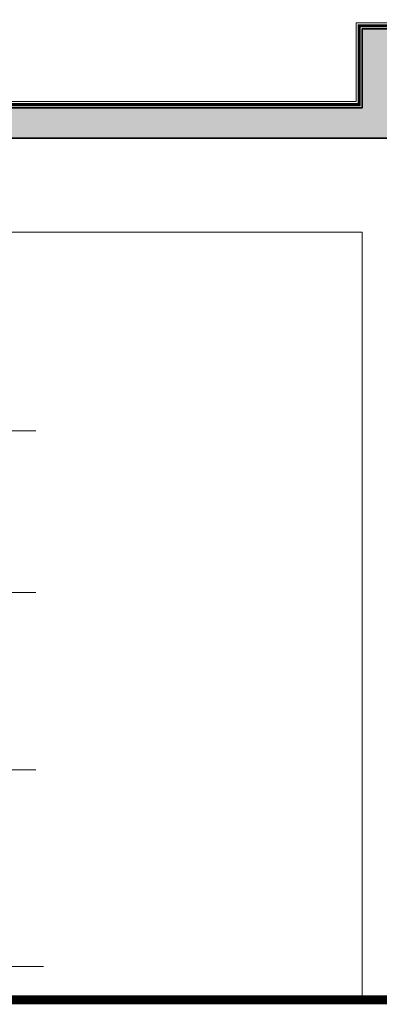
# Model space of a CAD drawing. Header units: millimetres. Extents: x 16698 to 93787, y -21104 to 39413.
# Tile 148 of 256: x 26403 to 26521, y 9741 to 10065. Entities that reach past the tile are written whole.
import ezdxf

# ---------------------------------------------------------------- set-up
doc = ezdxf.new("R2010")
doc.units = ezdxf.units.MM
doc.linetypes.add('HIDDEN', pattern=[9.525, 6.35, -3.175])
for name, color, linetype, lineweight in [('!MODUS_HATCH_ŚCIANA', 254, 'Continuous', 9), ('!MODUS_OPIS', 3, 'Continuous', 13), ('__MODUS_ŚCIANY', 2, 'Continuous', 35), ('Cienka', 3, 'Continuous', 9), ('Opis', 8, 'Continuous', 13), ('Widok', 1, 'Continuous', 15)]:
    doc.layers.add(name, color=color, linetype=linetype, lineweight=lineweight)

msp = doc.modelspace()

# ---------------------------------------------------------------- hatches: boundary and pattern name
at = {"layer": '!MODUS_HATCH_ŚCIANA', "ltscale": 2}
h = msp.add_hatch(color=256, dxfattribs=at)
h.dxf.hatch_style = 1
h.paths.add_polyline_path([(26190.60707, 10026.23322), (26800.60707, 10026.23322), (26800.60707, 9742.23322), (26840.60707, 9742.23322), (26840.60707, 10026.23322), (26848.60707, 10026.23322), (26848.60707, 10062.23322), (26833.60707, 10062.23322), (26833.60707, 10036.23322), (26689.60707, 10036.23322), (26689.60707, 10062.23322), (26674.60707, 10062.23322), (26674.60707, 10036.23322), (26530.60707, 10036.23322), (26530.60707, 10062.23322), (26515.60707, 10062.23322), (26515.60707, 10036.23322), (26371.60707, 10036.23322), (26371.60707, 10062.23322), (26356.60707, 10062.23322), (26356.60707, 10036.23322), (26212.60707, 10036.23322), (26212.60707, 10062.23322), (26197.60707, 10062.23322), (26197.60707, 10036.23322), (26053.60707, 10036.23322), (26053.60707, 10062.23322), (26038.60707, 10062.23322), (26038.60707, 10036.23322), (25894.60707, 10036.23322), (25894.60707, 10062.23322), (25879.60707, 10062.23322), (25879.60707, 10036.23322), (25735.60707, 10036.23322), (25735.60707, 10065.23322), (25720.60707, 10065.23322), (25720.60707, 10021.23322), (25735.60707, 10021.23322), (25735.60707, 10026.23322), (25769.10707, 10026.23322), (25769.10707, 9988.23322), (25800.60707, 9988.23322), (25800.60707, 10026.23322), (26160.60707, 10026.23322), (26160.60707, 9958.23322), (26190.60707, 9958.23322)])

# ---------------------------------------------------------------- linework, layer by layer
at = {"layer": '!MODUS_OPIS', "linetype": 'HIDDEN', "ltscale": 2}
for points in [[(25751.78657, 10026.23322), (26989.47062, 10026.23322)], [(25751.78657, 10026.23322), (26989.47062, 10026.23322)], [(25769.10707, 9753.23322), (26411.13392, 9753.23322)]]:
    msp.add_lwpolyline(points, dxfattribs=at)
at = {"layer": '__MODUS_ŚCIANY'}
for points in [[(26053.60707, 10036.23322), (26197.60707, 10036.23322), (26197.60707, 10062.23322), (26212.60707, 10062.23322), (26212.60707, 10036.23322), (26356.60707, 10036.23322), (26356.60707, 10062.23322), (26371.60707, 10062.23322), (26371.60707, 10036.23322), (26515.60707, 10036.23322), (26515.60707, 10062.23322), (26530.60707, 10062.23322)], [(26053.60707, 10036.23322), (26197.60707, 10036.23322), (26197.60707, 10062.23322), (26212.60707, 10062.23322), (26212.60707, 10036.23322), (26356.60707, 10036.23322), (26356.60707, 10062.23322), (26371.60707, 10062.23322), (26371.60707, 10036.23322), (26515.60707, 10036.23322), (26515.60707, 10062.23322), (26530.60707, 10062.23322), (26530.60707, 10036.23322), (26674.60707, 10036.23322), (26674.60707, 10062.23322), (26689.60707, 10062.23322), (26689.60707, 10036.23322), (26833.60707, 10036.23322), (26833.60707, 10062.23322), (26848.60707, 10062.23322)], [(26800.60707, 10026.23322), (26190.60707, 10026.23322), (26190.60707, 9958.23322), (26160.60707, 9958.23322)]]:
    msp.add_lwpolyline(points, dxfattribs=at)
at = {"layer": '__MODUS_ŚCIANY', "ltscale": 2, "const_width": 3}
msp.add_lwpolyline([(26925.78049, 9742.23322), (26273.60707, 9742.23322)], dxfattribs=at)
at = {"layer": 'Cienka', "linetype": 'HIDDEN', "const_width": 1}
msp.add_lwpolyline([(26054.60707, 10037.23322), (26196.60707, 10037.23322), (26196.60707, 10063.23322), (26213.60707, 10063.23322), (26213.60707, 10037.23322), (26355.60707, 10037.23322), (26355.60707, 10063.23322), (26372.60707, 10063.23322), (26372.60707, 10037.23322), (26514.60707, 10037.23322), (26514.60707, 10063.23322), (26531.60707, 10063.23322), (26531.60707, 10037.23322), (26673.60707, 10037.23322), (26673.60707, 10063.23322), (26690.60707, 10063.23322), (26690.60707, 10037.23322), (26832.60707, 10037.23322), (26832.60707, 10063.23322), (26848.60707, 10063.23322)], dxfattribs=at)
at = {"layer": 'Cienka'}
msp.add_lwpolyline([(26055.60707, 10038.23322), (26195.60707, 10038.23322), (26195.60707, 10064.23322), (26214.60707, 10064.23322), (26214.60707, 10038.23322), (26354.60707, 10038.23322), (26354.60707, 10064.23322), (26373.60707, 10064.23322), (26373.60707, 10038.23322), (26513.60707, 10038.23322), (26513.60707, 10064.23322), (26532.60707, 10064.23322), (26532.60707, 10038.23322), (26672.60707, 10038.23322), (26672.60707, 10064.23322), (26691.60707, 10064.23322), (26691.60707, 10038.23322), (26831.60707, 10038.23322), (26831.60707, 10064.23322), (26848.60707, 10064.23322)], dxfattribs=at)
at = {"layer": 'Opis'}
for points in [[(26407.87638, 9929.74302), (26244.517, 9929.74302)], [(26407.87638, 9876.43693), (26244.517, 9876.43693)], [(26407.87638, 9818.04113), (26244.517, 9818.04113)]]:
    msp.add_lwpolyline(points, dxfattribs=at)
at = {"layer": 'Widok', "ltscale": 2}
for points in [[(26515.60707, 9995.23322), (26190.60707, 9995.23322)], [(26515.60707, 9742.23322), (26515.60707, 9995.23322)]]:
    msp.add_lwpolyline(points, dxfattribs=at)

doc.saveas('drawing.dxf')
